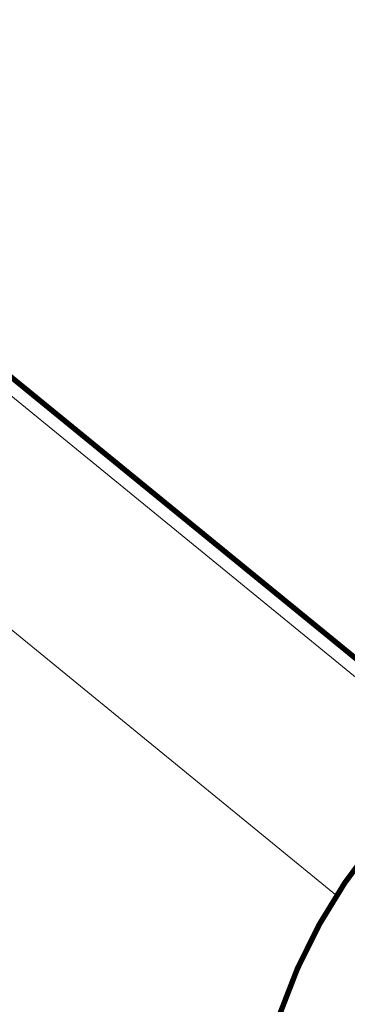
# Model space of a CAD drawing. Header units: millimetres. Extents: x 21148.2 to 21239.2, y 30135 to 30201.8.
# Tile 29 of 189: x 21174.728 to 21174.908, y 30161.248 to 30161.789. Entities that reach past the tile are written whole.
import ezdxf

# ---------------------------------------------------------------- set-up
doc = ezdxf.new("R2010")
doc.units = ezdxf.units.MM
doc.layers.add('AR-T1E-20-L1$0$Seating', color=7, linetype='Continuous', lineweight=13)

# ---------------------------------------------------------------- blocks, each defined once
blk = doc.blocks.new('AR-T1E-20-L1$0$Landseat')
at = {"layer": 'AR-T1E-20-L1$0$Seating', "ltscale": 10}
blk.add_line((72.75, -292.5), (702.44, -292.5), dxfattribs=at)
at = {"layer": 'AR-T1E-20-L1$0$Seating', "ltscale": 10, "const_width": 3}
blk.add_lwpolyline([(74.83, 392), (74.83, 327.71, -0.112714), (45.1, 197.5, 0.228329), (45.1, -197.5, -0.112714), (74.83, -327.71), (74.83, -392, 0.414214), (82.83, -400), (696.83, -400, 0.414214), (704.83, -392), (704.83, -278.39, -0.026921), (707.72, -224.66, 0.053882), (707.72, 224.66, -0.026921), (704.83, 278.39), (704.83, 392, 0.414214), (696.83, 400), (82.83, 400, 0.414214)], format="xyb", close=True, dxfattribs=at)
at = {"layer": 'AR-T1E-20-L1$0$Seating', "ltscale": 10}
blk.add_lwpolyline([(74.83, -392), (696.83, -392), (696.83, -278.39, -0.026921), (699.77, -223.8, 0.053882), (699.77, 223.8, -0.026921), (696.83, 278.39), (696.83, 392), (74.83, 392)], format="xyb", dxfattribs=at)

msp = doc.modelspace()

# ---------------------------------------------------------------- block references
at = {"layer": 'AR-T1E-20-L1$0$Seating', "ltscale": 10, "xscale": 0.001, "yscale": 0.001, "zscale": 0.001, "rotation": 140.765436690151}
msp.add_blockref('AR-T1E-20-L1$0$Landseat', (21174.77362, 30161.03527), dxfattribs=at)

doc.saveas('drawing.dxf')
